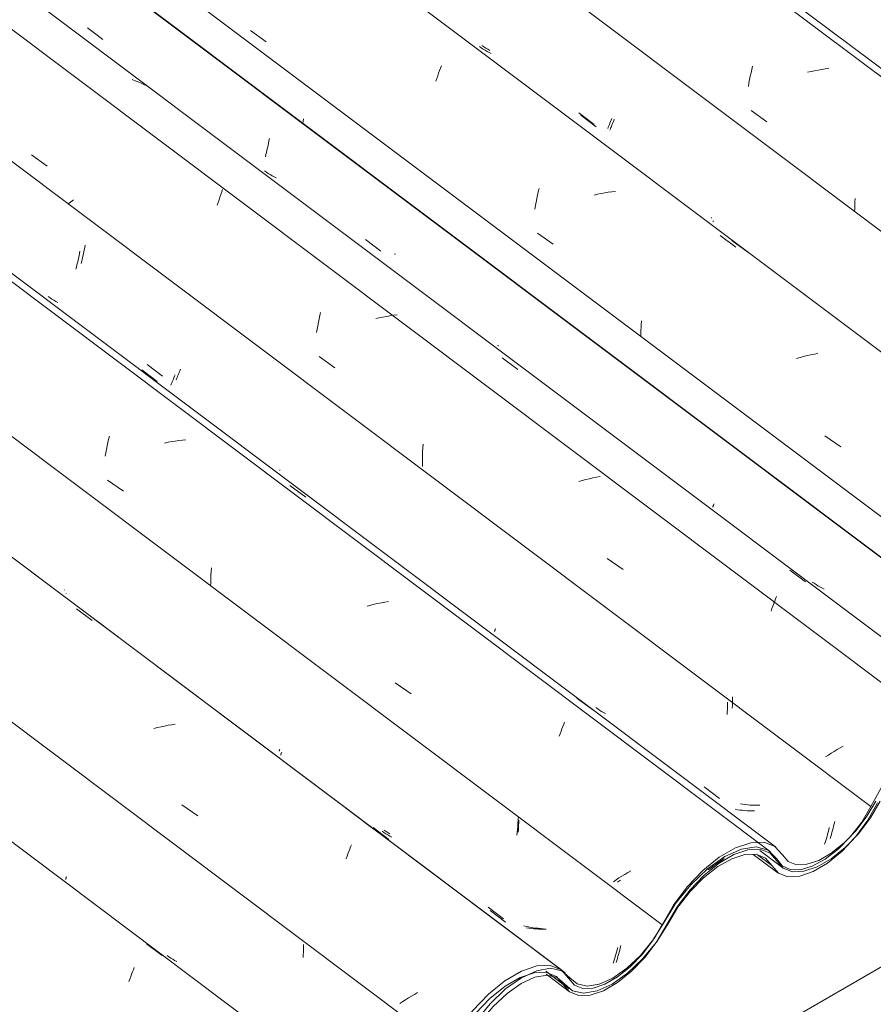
# Model space of a CAD drawing. Header units: metres. Extents: x 6.5 to 21.8, y 0.6 to 11.2.
# Tile 86 of 113: x 17.117 to 17.633, y 5.234 to 5.83. Entities that reach past the tile are written whole.
import ezdxf

# ---------------------------------------------------------------- set-up
doc = ezdxf.new("R2010")
doc.units = ezdxf.units.M
doc.layers.add('A-GLAZ-CWMG', color=7, linetype='Continuous', lineweight=5)
doc.layers.add('I-WALL', color=7, linetype='Continuous', lineweight=5)
pattern_1 = [(35.687, (13.409, 6.161), (0.23241475, 0.22210937), [0.0118, -0.2028, 0.0118, -0.2028, -1.145]), (35.687, (13.409, 6.161), (0.23241475, 0.22210937), [-0.42922, 0.0118, -0.41741, 0.0118, -0.2028, -0.50075]), (35.687, (13.409, 6.161), (0.23241475, 0.22210937), [-1.073, 0.0118, -0.13127, 0.0118, -0.34588]), (137.177, (13.496, 6.251), (-0.1665248, 0.0439601), [0.00654, -0.11229, 0.00654, -0.74603]), (137.177, (13.496, 6.251), (-0.1665248, 0.0439601), [-0.12536, -0.11229, 0.00654, -0.23112, -0.39609]), (137.177, (13.496, 6.251), (-0.1665248, 0.0439601), [-0.47531, 0.00654, -0.11229, 0.00654, -0.27073]), (137.177, (13.496, 6.251), (-0.1665248, 0.0439601), [-0.60067, -0.07268, 0.00654, -0.19151]), (247.064, (13.525, 6.382), (-0.06588675, -0.26606898), [0.0123, -0.21134, 0.0123, -1.404]), (247.064, (13.525, 6.382), (-0.06588675, -0.26606898), [-0.23595, -0.21134, 0.0123, -0.43499, -0.74548]), (247.064, (13.525, 6.382), (-0.06588675, -0.26606898), [-0.89458, 0.0123, -0.21134, 0.0123, -0.50954]), (247.064, (13.525, 6.382), (-0.06588675, -0.26606898), [-1.131, -0.1368, 0.0123, -0.36044])]

# ---------------------------------------------------------------- blocks, each defined once
blk = doc.blocks.new('FP_68-ISO_02')
at = {"layer": 'A-GLAZ-CWMG'}
blk.add_line((17.31428, 5.18068), (13.73104, 7.8701), dxfattribs=at)
at = {"layer": 'A-GLAZ-CWMG', "color": 9, "true_color": 0xc0c0c0}
for p, q in [((17.19331, 5.27106), (17.20288, 5.26396)), ((17.18547, 5.2553), (17.18598, 5.25659)), ((17.18334, 5.24971), (17.18388, 5.25118)), ((17.18388, 5.25118), (17.18441, 5.2526)), ((17.18441, 5.2526), (17.18494, 5.25397)), ((17.18494, 5.25397), (17.18547, 5.2553)), ((17.18279, 5.24821), (17.18334, 5.24971))]:
    blk.add_line(p, q, dxfattribs=at)
blk = doc.blocks.new('FP_69-ISO_02')
at = {"layer": 'A-GLAZ-CWMG', "color": 9, "true_color": 0xc0c0c0}
for p, q in [((17.14451, 5.31016), (17.14453, 5.31031)), ((17.14452, 5.31004), (17.14451, 5.31016)), ((17.14453, 5.31031), (17.14457, 5.3105)), ((17.14457, 5.3105), (17.14464, 5.31072)), ((17.14464, 5.31072), (17.14472, 5.31098)), ((17.14472, 5.31098), (17.14483, 5.31128)), ((17.14483, 5.31128), (17.14496, 5.31161)), ((17.14455, 5.30996), (17.14452, 5.31004)), ((17.28846, 5.2675), (17.28849, 5.26907)), ((17.28849, 5.26907), (17.28849, 5.27064)), ((17.20694, 5.26316), (17.20582, 5.26396)), ((17.20808, 5.26238), (17.20694, 5.26316)), ((17.28823, 5.26281), (17.28833, 5.26437)), ((17.28833, 5.26437), (17.28841, 5.26593)), ((17.28841, 5.26593), (17.28846, 5.2675)), ((17.20925, 5.26164), (17.20808, 5.26238)), ((17.21044, 5.26094), (17.20925, 5.26164)), ((17.21166, 5.26026), (17.21044, 5.26094))]:
    blk.add_line(p, q, dxfattribs=at)
blk = doc.blocks.new('FP_70-ISO_02')
at = {"layer": 'A-GLAZ-CWMG'}
blk.add_line((17.44484, 5.25508), (13.74519, 8.03187), dxfattribs=at)
at = {"layer": 'A-GLAZ-CWMG', "color": 9, "true_color": 0xc0c0c0}
for p, q in [((17.151, 5.47385), (17.16056, 5.46678)), ((17.20006, 5.40186), (17.1979, 5.40131)), ((17.20222, 5.40237), (17.20006, 5.40186)), ((17.20438, 5.40284), (17.20222, 5.40237)), ((17.20654, 5.40326), (17.20438, 5.40284)), ((17.2087, 5.40363), (17.20654, 5.40326)), ((17.21085, 5.40396), (17.2087, 5.40363)), ((17.21487, 5.35513), (17.22447, 5.34839)), ((17.32477, 5.34505), (17.33432, 5.33795)), ((17.3159, 5.32691), (17.31644, 5.32829)), ((17.31644, 5.32829), (17.31697, 5.32963)), ((17.31697, 5.32963), (17.31749, 5.33091)), ((17.31426, 5.32249), (17.31481, 5.32401)), ((17.31481, 5.32401), (17.31536, 5.32548)), ((17.31536, 5.32548), (17.3159, 5.32691)), ((17.35386, 5.23931), (17.35206, 5.23822)), ((17.35569, 5.24039), (17.35386, 5.23931)), ((17.35755, 5.24146), (17.35569, 5.24039)), ((17.34855, 5.236), (17.34685, 5.23488)), ((17.35029, 5.23711), (17.34855, 5.236)), ((17.35206, 5.23822), (17.35029, 5.23711))]:
    blk.add_line(p, q, dxfattribs=at)
blk = doc.blocks.new('FP_71-ISO_02')
at = {"layer": 'A-GLAZ-CWMG', "color": 9, "true_color": 0xc0c0c0}
for p, q in [((17.14466, 5.48297), (17.14467, 5.48312)), ((17.14466, 5.48285), (17.14466, 5.48297)), ((17.1447, 5.48277), (17.14466, 5.48285)), ((17.27474, 5.3854), (17.27477, 5.38556)), ((17.27474, 5.38527), (17.27474, 5.3854)), ((17.27476, 5.38517), (17.27474, 5.38527)), ((17.27477, 5.38556), (17.27482, 5.38576)), ((17.27482, 5.38576), (17.2749, 5.386)), ((17.2749, 5.386), (17.27499, 5.38627)), ((17.27499, 5.38627), (17.27511, 5.38658)), ((17.27511, 5.38658), (17.27524, 5.38692)), ((17.41853, 5.33854), (17.41862, 5.33998)), ((17.41862, 5.33998), (17.41868, 5.34142)), ((17.41868, 5.34142), (17.41873, 5.34287)), ((17.41873, 5.34287), (17.41876, 5.34431)), ((17.41876, 5.34431), (17.41876, 5.34576)), ((17.33716, 5.33837), (17.33603, 5.33916)), ((17.33832, 5.33761), (17.33716, 5.33837)), ((17.33949, 5.33688), (17.33832, 5.33761)), ((17.34069, 5.33619), (17.33949, 5.33688)), ((17.34192, 5.33553), (17.34069, 5.33619)), ((17.40152, 5.29113), (17.4108, 5.28412)), ((17.42495, 5.2805), (17.42351, 5.28073)), ((17.4264, 5.28031), (17.42495, 5.2805)), ((17.42786, 5.28015), (17.4264, 5.28031)), ((17.42933, 5.28002), (17.42786, 5.28015)), ((17.43081, 5.27993), (17.42933, 5.28002)), ((17.4323, 5.27987), (17.43081, 5.27993)), ((17.4338, 5.27984), (17.4323, 5.27987)), ((17.4353, 5.27984), (17.4338, 5.27984)), ((17.47991, 5.26722), (17.48024, 5.26855)), ((17.48024, 5.26855), (17.48056, 5.26991)), ((17.47851, 5.26212), (17.47887, 5.26336)), ((17.47887, 5.26336), (17.47922, 5.26462)), ((17.47922, 5.26462), (17.47957, 5.26591)), ((17.47957, 5.26591), (17.47991, 5.26722)), ((17.47778, 5.25971), (17.47814, 5.2609)), ((17.47814, 5.2609), (17.47851, 5.26212))]:
    blk.add_line(p, q, dxfattribs=at)
blk = doc.blocks.new('FP_72-ISO_02')
at = {"layer": 'A-GLAZ-CWMG'}
blk.add_line((17.5743, 5.32967), (13.32806, 8.51671), dxfattribs=at)
at = {"layer": 'A-GLAZ-CWMG', "color": 9, "true_color": 0xc0c0c0}
for p, q in [((17.16956, 5.57235), (17.17001, 5.57437)), ((17.17001, 5.57437), (17.17048, 5.57636)), ((17.17048, 5.57636), (17.17096, 5.57833)), ((17.2065, 5.57457), (17.20433, 5.57414)), ((17.20865, 5.57496), (17.2065, 5.57457)), ((17.21081, 5.5753), (17.20865, 5.57496)), ((17.21296, 5.5756), (17.21081, 5.5753)), ((17.21511, 5.57584), (17.21296, 5.5756)), ((17.21724, 5.57603), (17.21511, 5.57584)), ((17.16831, 5.56613), (17.16871, 5.56822)), ((17.16871, 5.56822), (17.16912, 5.5703)), ((17.16912, 5.5703), (17.16956, 5.57235)), ((17.16981, 5.55167), (17.17939, 5.54493)), ((17.28027, 5.54844), (17.28983, 5.54138)), ((17.23242, 5.49415), (17.23254, 5.49635)), ((17.23254, 5.49635), (17.23269, 5.49854)), ((17.23224, 5.48753), (17.23227, 5.48974)), ((17.23227, 5.48974), (17.23233, 5.49194)), ((17.23233, 5.49194), (17.23242, 5.49415)), ((17.33346, 5.47703), (17.3313, 5.47655)), ((17.33562, 5.47747), (17.33346, 5.47703)), ((17.33778, 5.47786), (17.33562, 5.47747)), ((17.33994, 5.47821), (17.33778, 5.47786)), ((17.32914, 5.47602), (17.32699, 5.47545)), ((17.3313, 5.47655), (17.32914, 5.47602)), ((17.34403, 5.42904), (17.35362, 5.42229)), ((17.454, 5.41971), (17.46354, 5.41262)), ((17.44383, 5.39819), (17.44438, 5.39969)), ((17.44438, 5.39969), (17.44493, 5.40113)), ((17.44493, 5.40113), (17.44547, 5.40254)), ((17.44547, 5.40254), (17.446, 5.40389)), ((17.446, 5.40389), (17.44653, 5.4052)), ((17.44327, 5.39665), (17.44383, 5.39819)), ((17.47948, 5.31086), (17.47777, 5.30974)), ((17.48123, 5.31197), (17.47948, 5.31086)), ((17.48301, 5.31307), (17.48123, 5.31197)), ((17.48482, 5.31416), (17.48301, 5.31307)), ((17.48667, 5.31524), (17.48482, 5.31416)), ((17.47777, 5.30974), (17.47609, 5.30862))]:
    blk.add_line(p, q, dxfattribs=at)
blk = doc.blocks.new('FP_73-ISO_02')
at = {"layer": 'A-GLAZ-CWMG', "color": 9, "true_color": 0xc0c0c0}
for p, q in [((17.15572, 5.69104), (17.15599, 5.69247)), ((17.15599, 5.69247), (17.15625, 5.69392)), ((17.1545, 5.6855), (17.15482, 5.68686)), ((17.15482, 5.68686), (17.15513, 5.68823)), ((17.15513, 5.68823), (17.15543, 5.68963)), ((17.15543, 5.68963), (17.15572, 5.69104)), ((17.15383, 5.68284), (17.15417, 5.68416)), ((17.15417, 5.68416), (17.1545, 5.6855)), ((17.13501, 5.66205), (17.13388, 5.66285)), ((17.13616, 5.66129), (17.13501, 5.66205)), ((17.13733, 5.66056), (17.13616, 5.66129)), ((17.13853, 5.65986), (17.13733, 5.66056)), ((17.13975, 5.6592), (17.13853, 5.65986)), ((17.19382, 5.62166), (17.20309, 5.61462)), ((17.21195, 5.6138), (17.21226, 5.61455)), ((17.21226, 5.61455), (17.21259, 5.61533)), ((17.21259, 5.61533), (17.21292, 5.61614)), ((17.21292, 5.61614), (17.21326, 5.61699)), ((17.21326, 5.61699), (17.2136, 5.61787)), ((17.2136, 5.61787), (17.21396, 5.61878)), ((17.21136, 5.61242), (17.21165, 5.61309)), ((17.21165, 5.61309), (17.21195, 5.6138)), ((17.27409, 5.55781), (17.27412, 5.55797)), ((17.27409, 5.55769), (17.27409, 5.55781)), ((17.27412, 5.5576), (17.27409, 5.55769)), ((17.40418, 5.4601), (17.40419, 5.46024)), ((17.40419, 5.46), (17.40418, 5.4601)), ((17.40419, 5.46024), (17.40422, 5.46042)), ((17.40422, 5.46042), (17.40428, 5.46063)), ((17.40428, 5.46063), (17.40436, 5.46087)), ((17.40436, 5.46087), (17.40446, 5.46115)), ((17.40446, 5.46115), (17.40458, 5.46147)), ((17.40458, 5.46147), (17.40472, 5.46182)), ((17.54822, 5.41705), (17.54827, 5.41875)), ((17.54827, 5.41875), (17.54828, 5.42046)), ((17.4666, 5.4132), (17.46547, 5.41398)), ((17.46776, 5.41245), (17.4666, 5.4132)), ((17.46895, 5.41173), (17.46776, 5.41245)), ((17.47015, 5.41104), (17.46895, 5.41173)), ((17.54805, 5.41365), (17.54815, 5.41535)), ((17.54815, 5.41535), (17.54822, 5.41705)), ((17.47138, 5.41039), (17.47015, 5.41104)), ((17.531, 5.366), (17.54028, 5.35899)), ((17.55447, 5.35547), (17.55303, 5.35569)), ((17.55592, 5.35528), (17.55447, 5.35547)), ((17.55739, 5.35513), (17.55592, 5.35528)), ((17.55886, 5.35501), (17.55739, 5.35513)), ((17.56034, 5.35492), (17.55886, 5.35501)), ((17.56183, 5.35487), (17.56034, 5.35492)), ((17.56333, 5.35485), (17.56183, 5.35487)), ((17.56484, 5.35486), (17.56333, 5.35485)), ((17.60877, 5.3397), (17.60911, 5.34099)), ((17.60911, 5.34099), (17.60945, 5.34231)), ((17.60945, 5.34231), (17.60978, 5.34364)), ((17.60978, 5.34364), (17.6101, 5.345)), ((17.60732, 5.33478), (17.60769, 5.33597)), ((17.60769, 5.33597), (17.60805, 5.33719)), ((17.60805, 5.33719), (17.60841, 5.33843)), ((17.60841, 5.33843), (17.60877, 5.3397))]:
    blk.add_line(p, q, dxfattribs=at)
blk = doc.blocks.new('FP_74-ISO_02')
at = {"layer": 'A-GLAZ-CWMG'}
blk.add_line((17.68687, 5.3928), (13.32806, 8.66433), dxfattribs=at)
blk = doc.blocks.new('FP_75-ISO_02')
at = {"layer": 'A-GLAZ-CWMG', "color": 9, "true_color": 0xc0c0c0}
for p, q in [((17.26753, 5.75701), (17.26779, 5.75845)), ((17.26602, 5.75004), (17.26634, 5.7514)), ((17.26634, 5.7514), (17.26666, 5.75277)), ((17.26666, 5.75277), (17.26696, 5.75417)), ((17.26696, 5.75417), (17.26725, 5.75558)), ((17.26725, 5.75558), (17.26753, 5.75701)), ((17.26535, 5.74739), (17.26569, 5.74871)), ((17.26569, 5.74871), (17.26602, 5.75004))]:
    blk.add_line(p, q, dxfattribs=at)
blk = doc.blocks.new('FP_77-ISO_02')
at = {"layer": 'A-GLAZ-CWMG'}
blk.add_line((17.56469, 5.32752), (17.57861, 5.31707), dxfattribs=at)
blk = doc.blocks.new('FP_78-ISO_02')
at = {"layer": 'A-GLAZ-CWMG'}
blk.add_line((17.43543, 5.25258), (17.44932, 5.24215), dxfattribs=at)
blk = doc.blocks.new('Rectangular Mullion - Telha Fibrocimento - Ondulada-1908998-ISO_02')
at = {"layer": 'A-GLAZ-CWMG', "true_color": 0xc0c0c0}
h = blk.add_hatch(dxfattribs=at)
h.set_pattern_fill('FP_6', color=9, style=0, pattern_type=2)
h.set_pattern_definition(pattern_1)
h.paths.add_polyline_path([(16.96431, 4.95099), (16.97529, 4.95907), (16.98456, 4.96836), (16.99176, 4.97746), (17.00536, 4.999), (17.014, 5.00902), (17.02291, 5.01684), (17.02935, 5.0213), (17.03861, 5.02516), (17.04498, 5.02621), (17.05124, 5.02475), (17.06034, 5.01684), (17.06703, 5.01537), (17.07649, 5.01734), (17.08467, 5.02116), (17.0952, 5.02892), (17.10454, 5.03824), (17.11181, 5.0474), (17.12824, 5.0727), (17.13398, 5.07945), (17.14203, 5.08711), (17.14938, 5.09264), (17.15672, 5.09677), (17.16464, 5.0993), (17.17236, 5.09911), (17.17728, 5.09698), (17.18576, 5.08771), (17.19067, 5.08581), (17.19829, 5.08628), (17.20789, 5.09004), (17.21552, 5.09474), (17.22467, 5.10256), (17.23182, 5.11022), (17.23903, 5.12006), (17.25149, 5.14204), (17.26001, 5.1534), (17.27086, 5.16435), (17.28008, 5.17147), (17.28833, 5.1762), (17.2984, 5.17914), (17.30603, 5.17888), (17.31125, 5.17671), (17.31932, 5.1668), (17.32487, 5.16447), (17.33186, 5.16461), (17.34079, 5.16775), (17.35066, 5.17393), (17.35549, 5.17782), (17.35622, 5.18073), (17.36428, 5.18663), (17.3666, 5.18945), (17.37367, 5.19932), (17.38604, 5.22012), (17.39425, 5.23055), (17.40254, 5.23891), (17.41078, 5.24547), (17.42039, 5.25083), (17.4263, 5.25321), (17.42973, 5.25477), (17.43775, 5.25572), (17.4369, 5.25389), (17.44417, 5.2549), (17.44156, 5.25129), (17.44223, 5.25078), (17.44212, 5.25063), (17.44957, 5.24197), (17.45515, 5.23977), (17.46211, 5.23999), (17.47149, 5.24345), (17.47863, 5.24758), (17.48883, 5.25621), (17.49668, 5.26481), (17.49494, 5.26324), (17.49246, 5.26057), (17.48419, 5.25287), (17.47318, 5.24567), (17.46623, 5.2426), (17.46692, 5.24522), (17.46373, 5.24401), (17.4629, 5.24195), (17.45826, 5.24153), (17.45953, 5.24407), (17.45754, 5.24401), (17.45615, 5.24155), (17.45137, 5.2426), (17.45343, 5.24564), (17.45252, 5.246), (17.45055, 5.24331), (17.44655, 5.24738), (17.44904, 5.25008), (17.44364, 5.25566), (17.43792, 5.25789), (17.42964, 5.25756), (17.42038, 5.25444), (17.41041, 5.24865), (17.40038, 5.24053), (17.38868, 5.22763), (17.38101, 5.21686), (17.36903, 5.19669), (17.36215, 5.18796), (17.35461, 5.18048), (17.34843, 5.17554), (17.33987, 5.17086), (17.3336, 5.16883), (17.32702, 5.16883), (17.32178, 5.17147), (17.31417, 5.18076), (17.30719, 5.18358), (17.29773, 5.183), (17.28833, 5.17974), (17.27539, 5.17147), (17.26688, 5.16435), (17.2565, 5.15298), (17.248, 5.14112), (17.23543, 5.11896), (17.22868, 5.11022), (17.21955, 5.10131), (17.21327, 5.09643), (17.2055, 5.09217), (17.19785, 5.09005), (17.19206, 5.09016), (17.18716, 5.09252), (17.18388, 5.09698), (17.17879, 5.102), (17.17133, 5.10387), (17.1613, 5.102), (17.15248, 5.09805), (17.14133, 5.09004), (17.13189, 5.08102), (17.12274, 5.06964), (17.10894, 5.0474), (17.10143, 5.03824), (17.09316, 5.03045), (17.08422, 5.02431), (17.07516, 5.0206), (17.06915, 5.01961), (17.06311, 5.02094), (17.05381, 5.029), (17.04695, 5.03045), (17.03861, 5.02899), (17.02935, 5.02472), (17.01862, 5.01684), (17.00913, 5.00741), (17.00173, 4.99816), (16.98884, 4.97746), (16.98143, 4.96836), (16.97175, 4.95956), (16.96483, 4.95472)])
h.paths.add_polyline_path([(17.50209, 5.27198), (17.50209, 5.27263), (17.50019, 5.27304)])
h.paths.add_polyline_path([(17.52292, 5.30678), (17.52292, 5.30413), (17.52821, 5.30966)])
h.paths.add_polyline_path([(17.53306, 5.31647), (17.53157, 5.31303), (17.53679, 5.31725)])
h.paths.add_polyline_path([(17.50066, 5.27425), (17.50625, 5.28261), (17.50853, 5.28301), (17.50625, 5.28311), (17.51448, 5.29628), (17.52239, 5.30358), (17.52151, 5.30503), (17.52363, 5.30747), (17.531, 5.31258), (17.5306, 5.31412), (17.53384, 5.31702), (17.54008, 5.3199), (17.5402, 5.32149), (17.54435, 5.32419), (17.55437, 5.32843), (17.56315, 5.3295), (17.56657, 5.32762), (17.57092, 5.32594), (17.57819, 5.31828), (17.57939, 5.31738), (17.57896, 5.31682), (17.58454, 5.31466), (17.58402, 5.3159), (17.59019, 5.31606), (17.59696, 5.31817), (17.60457, 5.3224), (17.61307, 5.32923), (17.61575, 5.33196), (17.61638, 5.32923), (17.62646, 5.34023), (17.63238, 5.34827), (17.64477, 5.36839), (17.65064, 5.37541), (17.65681, 5.38124), (17.66339, 5.38599), (17.66951, 5.38906), (17.6738, 5.39049), (17.67975, 5.39049), (17.6836, 5.389), (17.69061, 5.38124), (17.69622, 5.3792), (17.70316, 5.37951), (17.71241, 5.38295), (17.72012, 5.38755), (17.72416, 5.39079), (17.7231, 5.39088), (17.72449, 5.39446), (17.71837, 5.38984), (17.71035, 5.3856), (17.70515, 5.38378), (17.69774, 5.38378), (17.6936, 5.38525), (17.68531, 5.39351), (17.68075, 5.39489), (17.67476, 5.39445), (17.66683, 5.39138), (17.65982, 5.38705), (17.65301, 5.38124), (17.64847, 5.37581), (17.64111, 5.36532), (17.63594, 5.35626), (17.63293, 5.35404), (17.6287, 5.34717), (17.62072, 5.33728), (17.61572, 5.33209), (17.6067, 5.32514), (17.5994, 5.32118), (17.59327, 5.31913), (17.58638, 5.31913), (17.58197, 5.32081), (17.57391, 5.32996), (17.56648, 5.33244), (17.55922, 5.33214), (17.55006, 5.32908), (17.5402, 5.32338), (17.53027, 5.31537), (17.52084, 5.30553), (17.51186, 5.2934), (17.50247, 5.27735)])
h.paths.add_polyline_path([(17.51485, 5.2936), (17.52031, 5.30082), (17.51377, 5.2954), (17.51438, 5.2944)])
h.paths.add_polyline_path([(17.61615, 5.33236), (17.61971, 5.33598), (17.62178, 5.33593), (17.61765, 5.33331)])
h.paths.add_polyline_path([(17.62316, 5.3368), (17.62387, 5.33851), (17.62406, 5.33764), (17.6237, 5.33714)])
h.paths.add_polyline_path([(17.72794, 5.39382), (17.73816, 5.40498), (17.74448, 5.41371), (17.74922, 5.42166), (17.74689, 5.42272), (17.73951, 5.41076), (17.73254, 5.40217), (17.72696, 5.39648), (17.72466, 5.3946), (17.7279, 5.39565), (17.72793, 5.39459)])
at = {"layer": 'A-GLAZ-CWMG'}
for p, q in [((17.74922, 5.42166), (13.32806, 8.73999)), ((17.74701, 5.42293), (13.32806, 8.73959)), ((17.50554, 5.2826), (13.32806, 8.41803)), ((17.37549, 5.20734), (13.73104, 7.9427)), ((17.50554, 5.2826), (17.5007, 5.27423)), ((17.4457, 5.24647), (17.43934, 5.25124))]:
    blk.add_line(p, q, dxfattribs=at)
for points in [[(17.57506, 5.32125, 0), (17.57896, 5.31682, 0), (17.58454, 5.31466, 0), (17.59148, 5.31491, 0), (17.5994, 5.31753, 0), (17.60786, 5.3224, 0), (17.61638, 5.32923, 0), (17.62449, 5.33764, 0), (17.63173, 5.34717, 0), (17.6377, 5.35728, 0)], [(17.6349, 5.35738, 0), (17.62954, 5.34827, 0), (17.62302, 5.33968, 0), (17.61572, 5.33209, 0), (17.60804, 5.32592, 0), (17.60042, 5.32152, 0), (17.59327, 5.31913, 0), (17.58701, 5.31889, 0), (17.58197, 5.32081, 0), (17.57844, 5.32478, 0)], [(17.57844, 5.32478, 0), (17.57391, 5.32996, 0), (17.56741, 5.33247, 0), (17.55931, 5.33217, 0), (17.55006, 5.32908, 0), (17.5402, 5.32338, 0), (17.53027, 5.31537, 0), (17.52084, 5.30553, 0), (17.51244, 5.2944, 0), (17.50554, 5.2826, 0)], [(17.5084, 5.28263, 0), (17.51471, 5.2934, 0), (17.52239, 5.30358, 0), (17.531, 5.31258, 0), (17.54008, 5.3199, 0), (17.54909, 5.32512, 0), (17.55754, 5.32795, 0), (17.56495, 5.32824, 0), (17.57091, 5.32596, 0), (17.57506, 5.32125, 0)], [(17.4457, 5.24647, 0), (17.44957, 5.24197, 0), (17.45515, 5.23977, 0), (17.46211, 5.23999, 0), (17.47006, 5.24263, 0), (17.47855, 5.24752, 0), (17.48711, 5.25441, 0), (17.49523, 5.26288, 0), (17.50247, 5.27247, 0), (17.5084, 5.28263, 0)], [(17.50019, 5.27345, 0), (17.49366, 5.26481, 0), (17.48634, 5.25717, 0), (17.47863, 5.25097, 0), (17.47097, 5.24656, 0), (17.4638, 5.2442, 0), (17.45754, 5.24401, 0), (17.45252, 5.246, 0), (17.44904, 5.25008, 0)], [(17.44904, 5.25008, 0), (17.44448, 5.25534, 0), (17.43792, 5.25789, 0), (17.42973, 5.25759, 0), (17.42039, 5.25445, 0), (17.41041, 5.24865, 0), (17.40038, 5.24053, 0), (17.39086, 5.23055, 0), (17.38241, 5.21927, 0), (17.37549, 5.20734, 0)], [(17.37847, 5.20761, 0), (17.38483, 5.21851, 0), (17.39258, 5.2288, 0), (17.40129, 5.2379, 0), (17.41046, 5.24529, 0), (17.41957, 5.25055, 0), (17.4281, 5.25339, 0), (17.43557, 5.25364, 0), (17.44155, 5.25129, 0), (17.4457, 5.24647, 0)]]:
    blk.add_polyline3d(points, dxfattribs=at)
for name in ['FP_72-ISO_02', 'FP_74-ISO_02', 'FP_75-ISO_02', 'FP_70-ISO_02', 'FP_73-ISO_02', 'FP_68-ISO_02', 'FP_71-ISO_02', 'FP_69-ISO_02', 'FP_77-ISO_02', 'FP_78-ISO_02']:
    blk.add_blockref(name, (0, 0), dxfattribs=at)
blk = doc.blocks.new('FP_81-ISO_02')
at = {"layer": 'A-GLAZ-CWMG'}
blk.add_line((17.56081, 5.32516), (17.57567, 5.314), dxfattribs=at)
blk = doc.blocks.new('FP_82-ISO_02')
at = {"layer": 'A-GLAZ-CWMG'}
blk.add_line((17.43528, 5.2544), (17.44939, 5.24381), dxfattribs=at)
blk = doc.blocks.new('FP_84-ISO_02')
at = {"layer": 'A-GLAZ-CWMG'}
blk.add_line((17.44693, 5.25349), (13.74519, 8.03186), dxfattribs=at)
at = {"layer": 'A-GLAZ-CWMG', "color": 9, "true_color": 0xc0c0c0}
for p, q in [((17.15791, 5.47062), (17.16742, 5.46352)), ((17.33064, 5.34135), (17.34013, 5.33423))]:
    blk.add_line(p, q, dxfattribs=at)
blk = doc.blocks.new('FP_85-ISO_02')
at = {"layer": 'A-GLAZ-CWMG', "color": 9, "true_color": 0xc0c0c0}
for p, q in [((17.1438, 5.48513), (17.14378, 5.48522)), ((17.27377, 5.38773), (17.2738, 5.3879)), ((17.27378, 5.38761), (17.27377, 5.38773)), ((17.2738, 5.3879), (17.27385, 5.38811)), ((17.27385, 5.38811), (17.27393, 5.38836)), ((17.27393, 5.38836), (17.27404, 5.38866)), ((17.27382, 5.38753), (17.27378, 5.38761)), ((17.4184, 5.34557), (17.41846, 5.34735)), ((17.41786, 5.33852), (17.41803, 5.34027)), ((17.41803, 5.34027), (17.41818, 5.34203)), ((17.41818, 5.34203), (17.4183, 5.3438)), ((17.4183, 5.3438), (17.4184, 5.34557)), ((17.33848, 5.33906), (17.33735, 5.33986)), ((17.33963, 5.33829), (17.33848, 5.33906)), ((17.34081, 5.33756), (17.33963, 5.33829)), ((17.41766, 5.33678), (17.41786, 5.33852)), ((17.40033, 5.2931), (17.40961, 5.28609)), ((17.4233, 5.28149), (17.4219, 5.28181)), ((17.42472, 5.2812), (17.4233, 5.28149)), ((17.42615, 5.28095), (17.42472, 5.2812)), ((17.4276, 5.28073), (17.42615, 5.28095)), ((17.42905, 5.28054), (17.4276, 5.28073)), ((17.43052, 5.28039), (17.42905, 5.28054)), ((17.432, 5.28027), (17.43052, 5.28039)), ((17.43348, 5.28018), (17.432, 5.28027)), ((17.47843, 5.26729), (17.47884, 5.26875)), ((17.47674, 5.26176), (17.47717, 5.2631)), ((17.47717, 5.2631), (17.47759, 5.26446)), ((17.47759, 5.26446), (17.47801, 5.26586)), ((17.47801, 5.26586), (17.47843, 5.26729)), ((17.47588, 5.25921), (17.47631, 5.26047)), ((17.47631, 5.26047), (17.47674, 5.26176))]:
    blk.add_line(p, q, dxfattribs=at)
blk = doc.blocks.new('FP_86-ISO_02')
at = {"layer": 'A-GLAZ-CWMG'}
blk.add_line((17.57131, 5.32678), (13.32806, 8.51158), dxfattribs=at)
at = {"layer": 'A-GLAZ-CWMG', "color": 9, "true_color": 0xc0c0c0}
for p, q in [((17.23204, 5.49477), (17.23204, 5.49482)), ((17.4803, 5.30953), (17.47858, 5.30842))]:
    blk.add_line(p, q, dxfattribs=at)
blk = doc.blocks.new('FP_87-ISO_02')
at = {"layer": 'A-GLAZ-CWMG', "color": 9, "true_color": 0xc0c0c0}
for p, q in [((17.15192, 5.68466), (17.15223, 5.68604)), ((17.15223, 5.68604), (17.15253, 5.68745)), ((17.15253, 5.68745), (17.15281, 5.68887)), ((17.15281, 5.68887), (17.15308, 5.69031)), ((17.1506, 5.67931), (17.15094, 5.68061)), ((17.15094, 5.68061), (17.15128, 5.68194)), ((17.15128, 5.68194), (17.15161, 5.68329)), ((17.15161, 5.68329), (17.15192, 5.68466)), ((17.19062, 5.61849), (17.19988, 5.61145)), ((17.21, 5.61366), (17.21034, 5.61452)), ((17.21034, 5.61452), (17.21069, 5.61542)), ((17.20813, 5.60917), (17.20841, 5.60983)), ((17.20841, 5.60983), (17.20871, 5.61053)), ((17.20871, 5.61053), (17.20902, 5.61126)), ((17.20902, 5.61126), (17.20933, 5.61202)), ((17.20933, 5.61202), (17.20966, 5.61282)), ((17.20966, 5.61282), (17.21, 5.61366)), ((17.54502, 5.41138), (17.54511, 5.41286)), ((17.54511, 5.41286), (17.54517, 5.41434)), ((17.54517, 5.41434), (17.54521, 5.41582)), ((17.54521, 5.41582), (17.54523, 5.41731)), ((17.54492, 5.4099), (17.54502, 5.41138)), ((17.55117, 5.3522), (17.54973, 5.35243)), ((17.55262, 5.35199), (17.55117, 5.3522)), ((17.55408, 5.35182), (17.55262, 5.35199)), ((17.55555, 5.35169), (17.55408, 5.35182)), ((17.55702, 5.35158), (17.55555, 5.35169)), ((17.55851, 5.35151), (17.55702, 5.35158)), ((17.56001, 5.35147), (17.55851, 5.35151)), ((17.56151, 5.35147), (17.56001, 5.35147)), ((17.60614, 5.33868), (17.60648, 5.34)), ((17.60648, 5.34), (17.60681, 5.34135)), ((17.60472, 5.33362), (17.60509, 5.33485)), ((17.60509, 5.33485), (17.60544, 5.3361)), ((17.60544, 5.3361), (17.6058, 5.33738)), ((17.6058, 5.33738), (17.60614, 5.33868)), ((17.60399, 5.33124), (17.60436, 5.33242)), ((17.60436, 5.33242), (17.60472, 5.33362))]:
    blk.add_line(p, q, dxfattribs=at)
blk = doc.blocks.new('FP_88-ISO_02')
at = {"layer": 'A-GLAZ-CWMG'}
blk.add_line((17.70532, 5.40644), (13.32806, 8.69181), dxfattribs=at)
at = {"layer": 'A-GLAZ-CWMG', "color": 9, "true_color": 0xc0c0c0}
for p, q in [((17.18654, 5.79345), (17.18472, 5.79411)), ((17.18833, 5.79275), (17.18654, 5.79345)), ((17.19009, 5.79199), (17.18833, 5.79275)), ((17.19182, 5.79117), (17.19009, 5.79199)), ((17.19352, 5.79031), (17.19182, 5.79117)), ((17.19518, 5.78938), (17.19352, 5.79031)), ((17.12377, 5.74852), (17.13334, 5.74181)), ((17.23894, 5.72612), (17.23949, 5.72761)), ((17.23674, 5.71976), (17.23729, 5.72141)), ((17.23729, 5.72141), (17.23784, 5.72302)), ((17.23784, 5.72302), (17.23839, 5.72459)), ((17.23839, 5.72459), (17.23894, 5.72612)), ((17.14743, 5.72002), (17.14574, 5.71878)), ((17.14915, 5.72125), (17.14743, 5.72002)), ((17.23619, 5.71806), (17.23674, 5.71976)), ((17.29791, 5.64924), (17.29836, 5.65125)), ((17.29836, 5.65125), (17.29883, 5.65324)), ((17.3343, 5.64993), (17.33215, 5.64944)), ((17.33646, 5.65037), (17.3343, 5.64993)), ((17.33862, 5.65077), (17.33646, 5.65037)), ((17.34078, 5.65113), (17.33862, 5.65077)), ((17.34293, 5.65144), (17.34078, 5.65113)), ((17.34507, 5.6517), (17.34293, 5.65144)), ((17.29665, 5.64304), (17.29705, 5.64513)), ((17.29705, 5.64513), (17.29747, 5.6472)), ((17.29747, 5.6472), (17.29791, 5.64924)), ((17.29628, 5.64094), (17.29665, 5.64304)), ((17.29786, 5.62645), (17.30745, 5.61973)), ((17.40867, 5.62561), (17.41826, 5.61856)), ((17.36071, 5.57122), (17.36086, 5.57346)), ((17.36045, 5.5645), (17.36051, 5.56674)), ((17.36051, 5.56674), (17.36059, 5.56899)), ((17.36059, 5.56899), (17.36071, 5.57122)), ((17.36043, 5.56225), (17.36045, 5.5645)), ((17.36044, 5.56), (17.36043, 5.56225)), ((17.45722, 5.55142), (17.45507, 5.55081)), ((17.45937, 5.55199), (17.45722, 5.55142)), ((17.46153, 5.55252), (17.45937, 5.55199)), ((17.46369, 5.553), (17.46153, 5.55252)), ((17.46585, 5.55344), (17.46369, 5.553)), ((17.468, 5.55384), (17.46585, 5.55344)), ((17.47231, 5.50422), (17.48192, 5.49749)), ((17.58284, 5.4972), (17.59241, 5.49012)), ((17.57319, 5.47694), (17.57374, 5.47839)), ((17.57374, 5.47839), (17.57427, 5.4798)), ((17.57427, 5.4798), (17.57481, 5.48116)), ((17.57155, 5.47234), (17.5721, 5.47391)), ((17.5721, 5.47391), (17.57265, 5.47545)), ((17.57265, 5.47545), (17.57319, 5.47694)), ((17.61153, 5.38856), (17.60975, 5.38746)), ((17.61335, 5.38966), (17.61153, 5.38856)), ((17.6152, 5.39074), (17.61335, 5.38966)), ((17.60627, 5.38523), (17.60458, 5.38411)), ((17.60799, 5.38635), (17.60627, 5.38523)), ((17.60975, 5.38746), (17.60799, 5.38635))]:
    blk.add_line(p, q, dxfattribs=at)
blk = doc.blocks.new('FP_89-ISO_02')
at = {"layer": 'A-GLAZ-CWMG', "color": 9, "true_color": 0xc0c0c0}
for p, q in [((17.15766, 5.82551), (17.16692, 5.81845)), ((17.28822, 5.76886), (17.28846, 5.77032)), ((17.28803, 5.76781), (17.28822, 5.76886)), ((17.26595, 5.73812), (17.26483, 5.73893)), ((17.26709, 5.73735), (17.26595, 5.73812)), ((17.26826, 5.73661), (17.26709, 5.73735)), ((17.26945, 5.73591), (17.26826, 5.73661)), ((17.27067, 5.73524), (17.26945, 5.73591)), ((17.2719, 5.7346), (17.27067, 5.73524)), ((17.32608, 5.69724), (17.33535, 5.69019)), ((17.34368, 5.68815), (17.34398, 5.68885)), ((17.40622, 5.63298), (17.40624, 5.63313)), ((17.40623, 5.63286), (17.40622, 5.63298)), ((17.40626, 5.63278), (17.40623, 5.63286)), ((17.40624, 5.63313), (17.40627, 5.63331)), ((17.53671, 5.53659), (17.53685, 5.53694)), ((17.53685, 5.53694), (17.537, 5.53732)), ((17.53634, 5.53539), (17.53637, 5.53556)), ((17.53634, 5.53526), (17.53634, 5.53539)), ((17.53637, 5.53556), (17.53642, 5.53576)), ((17.53642, 5.53576), (17.5365, 5.536)), ((17.5365, 5.536), (17.53659, 5.53628)), ((17.53659, 5.53628), (17.53671, 5.53659)), ((17.59762, 5.48922), (17.59648, 5.49001)), ((17.59877, 5.48846), (17.59762, 5.48922)), ((17.59995, 5.48774), (17.59877, 5.48846)), ((17.60115, 5.48705), (17.59995, 5.48774)), ((17.60238, 5.4864), (17.60115, 5.48705)), ((17.60362, 5.48578), (17.60238, 5.4864))]:
    blk.add_line(p, q, dxfattribs=at)
blk = doc.blocks.new('FP_90-ISO_02')
at = {"layer": 'A-GLAZ-CWMG'}
blk.add_line((17.83587, 5.48084), (13.32806, 8.8642), dxfattribs=at)
at = {"layer": 'A-GLAZ-CWMG', "color": 9, "true_color": 0xc0c0c0}
for p, q in [((17.25636, 5.82379), (17.26591, 5.81705)), ((17.37028, 5.79798), (17.37084, 5.79954)), ((17.37084, 5.79954), (17.37139, 5.80105)), ((17.37139, 5.80105), (17.37194, 5.80251)), ((17.36861, 5.79307), (17.36917, 5.79475)), ((17.36917, 5.79475), (17.36972, 5.79639)), ((17.36972, 5.79639), (17.37028, 5.79798)), ((17.43058, 5.72613), (17.43105, 5.72812)), ((17.42927, 5.71999), (17.42969, 5.72206)), ((17.42969, 5.72206), (17.43012, 5.72411)), ((17.43012, 5.72411), (17.43058, 5.72613)), ((17.46651, 5.72473), (17.46435, 5.72425)), ((17.46867, 5.72516), (17.46651, 5.72473)), ((17.47083, 5.72555), (17.46867, 5.72516)), ((17.47299, 5.72589), (17.47083, 5.72555)), ((17.47514, 5.72618), (17.47299, 5.72589)), ((17.47728, 5.72642), (17.47514, 5.72618)), ((17.42849, 5.71578), (17.42887, 5.7179)), ((17.42887, 5.7179), (17.42927, 5.71999)), ((17.43011, 5.70124), (17.43968, 5.6945)), ((17.54064, 5.69973), (17.55021, 5.69268)), ((17.49277, 5.64227), (17.49284, 5.6442)), ((17.49284, 5.6442), (17.49293, 5.64613)), ((17.49293, 5.64613), (17.49304, 5.64806)), ((17.49272, 5.6384), (17.49273, 5.64033)), ((17.49273, 5.64033), (17.49277, 5.64227)), ((17.59126, 5.62657), (17.58911, 5.626)), ((17.59342, 5.6271), (17.59126, 5.62657)), ((17.59558, 5.62758), (17.59342, 5.6271)), ((17.59774, 5.62802), (17.59558, 5.62758)), ((17.5999, 5.62841), (17.59774, 5.62802)), ((17.58911, 5.626), (17.58696, 5.62539)), ((17.60419, 5.57858), (17.61377, 5.57182))]:
    blk.add_line(p, q, dxfattribs=at)
blk = doc.blocks.new('FP_91-ISO_02')
at = {"layer": 'A-GLAZ-CWMG', "color": 9, "true_color": 0xc0c0c0}
for p, q in [((17.39612, 5.81336), (17.395, 5.81416)), ((17.39728, 5.8126), (17.39612, 5.81336)), ((17.39845, 5.81187), (17.39728, 5.8126)), ((17.39965, 5.81118), (17.39845, 5.81187)), ((17.40087, 5.81052), (17.39965, 5.81118)), ((17.40211, 5.80989), (17.40087, 5.81052)), ((17.45633, 5.7726), (17.4656, 5.76555)), ((17.4759, 5.76837), (17.47626, 5.76928)), ((17.47626, 5.76928), (17.47662, 5.77023)), ((17.47396, 5.76356), (17.47426, 5.76428)), ((17.47426, 5.76428), (17.47457, 5.76503)), ((17.47457, 5.76503), (17.47489, 5.76581)), ((17.47489, 5.76581), (17.47522, 5.76663)), ((17.47522, 5.76663), (17.47556, 5.76748)), ((17.47556, 5.76748), (17.4759, 5.76837)), ((17.53641, 5.70823), (17.53644, 5.70839)), ((17.53642, 5.7081), (17.53641, 5.70823)), ((17.53644, 5.70801), (17.53642, 5.7081)), ((17.53644, 5.70839), (17.53648, 5.70859))]:
    blk.add_line(p, q, dxfattribs=at)
blk = doc.blocks.new('FP_92-ISO_02')
at = {"layer": 'A-GLAZ-CWMG'}
blk.add_line((17.96533, 5.55544), (13.32806, 9.03596), dxfattribs=at)
at = {"layer": 'A-GLAZ-CWMG', "color": 9, "true_color": 0xc0c0c0}
for p, q in [((17.55941, 5.79828), (17.55986, 5.80031)), ((17.55986, 5.80031), (17.56033, 5.80232)), ((17.59576, 5.79904), (17.5936, 5.79855)), ((17.59792, 5.79948), (17.59576, 5.79904)), ((17.60008, 5.79988), (17.59792, 5.79948)), ((17.60224, 5.80023), (17.60008, 5.79988)), ((17.60439, 5.80054), (17.60224, 5.80023)), ((17.60654, 5.80079), (17.60439, 5.80054)), ((17.55818, 5.79205), (17.55857, 5.79415)), ((17.55857, 5.79415), (17.55898, 5.79623)), ((17.55898, 5.79623), (17.55941, 5.79828)), ((17.55781, 5.78992), (17.55818, 5.79205)), ((17.55948, 5.77534), (17.56904, 5.76859)), ((17.62231, 5.72011), (17.62241, 5.7221)), ((17.62216, 5.71413), (17.62218, 5.71612)), ((17.62218, 5.71612), (17.62223, 5.71812)), ((17.62223, 5.71812), (17.62231, 5.72011))]:
    blk.add_line(p, q, dxfattribs=at)
blk = doc.blocks.new('Rectangular Mullion - Telha Fibrocimento - Ondulada-V79-ISO_02')
at = {"layer": 'A-GLAZ-CWMG', "true_color": 0xc0c0c0}
h = blk.add_hatch(dxfattribs=at)
h.set_pattern_fill('FP_6', color=9, style=0, pattern_type=2)
h.set_pattern_definition(pattern_1)
h.paths.add_polyline_path([(17.35534, 5.17675), (17.36616, 5.18469), (17.37559, 5.19412), (17.38279, 5.20322), (17.39606, 5.22436), (17.40503, 5.23478), (17.41394, 5.2426), (17.42039, 5.24706), (17.42992, 5.25097), (17.43634, 5.2519), (17.44235, 5.25097), (17.44246, 5.25114), (17.44155, 5.25129), (17.44417, 5.2549), (17.44285, 5.25503), (17.4369, 5.25389), (17.43792, 5.2562), (17.42899, 5.25445), (17.41941, 5.24979), (17.40853, 5.24153), (17.40038, 5.23344), (17.39258, 5.22362), (17.37847, 5.20151), (17.37013, 5.19191), (17.36358, 5.18588), (17.35586, 5.18048)])
h.paths.add_polyline_path([(17.50209, 5.27198), (17.50085, 5.27316), (17.5023, 5.27254)])
h.paths.add_polyline_path([(17.45806, 5.24113), (17.4629, 5.24195), (17.4638, 5.2442), (17.46705, 5.24515), (17.46641, 5.2426), (17.4757, 5.24692), (17.48643, 5.25487), (17.49557, 5.264), (17.50302, 5.27345), (17.5169, 5.2954), (17.52341, 5.30358), (17.53306, 5.31288), (17.5402, 5.31829), (17.54909, 5.32296), (17.55567, 5.32506), (17.56339, 5.32487), (17.56878, 5.32219), (17.57597, 5.31379), (17.5817, 5.31157), (17.58932, 5.31204), (17.59892, 5.3158), (17.60804, 5.32173), (17.61655, 5.32923), (17.61638, 5.32923), (17.61572, 5.33193), (17.61058, 5.32708), (17.60308, 5.32152), (17.59653, 5.31793), (17.58888, 5.31581), (17.58406, 5.3158), (17.58454, 5.31466), (17.57896, 5.31682), (17.57956, 5.31762), (17.57756, 5.31841), (17.57091, 5.32596), (17.56495, 5.32824), (17.56236, 5.32963), (17.55233, 5.32776), (17.54289, 5.32338), (17.54013, 5.32144), (17.54008, 5.3199), (17.53306, 5.31647), (17.53064, 5.31397), (17.531, 5.31258), (17.52239, 5.30612), (17.52137, 5.30486), (17.52239, 5.30358), (17.51377, 5.2954), (17.50625, 5.28311), (17.5084, 5.28263), (17.50593, 5.2826), (17.49997, 5.27316), (17.49246, 5.264), (17.48419, 5.25621), (17.47525, 5.25007), (17.46619, 5.24636), (17.46018, 5.24537), (17.45414, 5.2467), (17.44655, 5.25296), (17.44904, 5.25008), (17.44655, 5.24679), (17.45055, 5.24331), (17.45252, 5.246), (17.45324, 5.24537), (17.45182, 5.2425), (17.45615, 5.24155), (17.45806, 5.24402), (17.4595, 5.24401), (17.45826, 5.24153)])
h.paths.add_polyline_path([(17.51485, 5.2936), (17.51377, 5.2954), (17.52031, 5.30082), (17.51514, 5.29397)])
h.paths.add_polyline_path([(17.52261, 5.30382), (17.52292, 5.30678), (17.52821, 5.30966), (17.52282, 5.30403)])
h.paths.add_polyline_path([(17.53157, 5.31303), (17.53306, 5.31647), (17.53679, 5.31725), (17.53244, 5.31374)])
h.paths.add_polyline_path([(17.61615, 5.33236), (17.62178, 5.33593), (17.61971, 5.33598)])
h.paths.add_polyline_path([(17.62316, 5.3368), (17.62428, 5.33794), (17.62387, 5.33851), (17.62351, 5.33764)])
h.paths.add_polyline_path([(17.62072, 5.33728), (17.62449, 5.34162), (17.63141, 5.35146), (17.63338, 5.35481), (17.63608, 5.3565), (17.64278, 5.36815), (17.65301, 5.38124), (17.66189, 5.39011), (17.67168, 5.39756), (17.68047, 5.40233), (17.68943, 5.4049), (17.6965, 5.40487), (17.70228, 5.40247), (17.71035, 5.39256), (17.7159, 5.39023), (17.71914, 5.3903), (17.72217, 5.39256), (17.72463, 5.39459), (17.71837, 5.39446), (17.71281, 5.39723), (17.70515, 5.40655), (17.69822, 5.40934), (17.68876, 5.40876), (17.67761, 5.40445), (17.66683, 5.39757), (17.65791, 5.39011), (17.64649, 5.37728), (17.63903, 5.36688), (17.62646, 5.34472), (17.62167, 5.33852)])
h.paths.add_polyline_path([(17.72289, 5.39037), (17.73237, 5.39383), (17.7417, 5.3997), (17.74652, 5.40358), (17.74725, 5.4065), (17.75531, 5.41239), (17.75763, 5.41521), (17.76402, 5.4239), (17.77707, 5.44588), (17.78528, 5.45631), (17.79357, 5.46467), (17.80181, 5.47124), (17.81142, 5.47659), (17.81469, 5.47775), (17.82076, 5.48053), (17.82878, 5.48148), (17.82793, 5.47966), (17.8352, 5.48067), (17.83259, 5.47705), (17.83326, 5.47654), (17.83315, 5.47639), (17.8406, 5.46773), (17.84723, 5.46556), (17.85314, 5.46575), (17.862, 5.46891), (17.86966, 5.47334), (17.87986, 5.48197), (17.88771, 5.49057), (17.88597, 5.489), (17.88349, 5.48633), (17.87522, 5.47863), (17.86421, 5.47143), (17.85722, 5.46826), (17.85813, 5.47104), (17.85476, 5.46977), (17.85393, 5.46771), (17.84917, 5.46706), (17.85056, 5.46983), (17.84857, 5.46977), (17.84718, 5.46731), (17.8424, 5.46836), (17.84446, 5.47141), (17.84355, 5.47177), (17.84158, 5.46907), (17.83758, 5.47314), (17.84007, 5.47584), (17.83467, 5.48142), (17.82895, 5.48365), (17.82067, 5.48332), (17.81141, 5.4802), (17.80144, 5.47441), (17.79141, 5.46629), (17.77971, 5.45339), (17.77204, 5.44263), (17.76006, 5.42245), (17.75318, 5.41373), (17.74564, 5.40624), (17.73946, 5.4013), (17.72881, 5.39472), (17.72794, 5.39408), (17.72786, 5.39564), (17.72458, 5.39446), (17.7231, 5.39088)])
h.paths.add_polyline_path([(17.89312, 5.49774), (17.89312, 5.49839), (17.89122, 5.4988)])
h.paths.add_polyline_path([(17.91395, 5.53254), (17.91395, 5.5299), (17.91924, 5.53542)])
h.paths.add_polyline_path([(17.92409, 5.54223), (17.9226, 5.53879), (17.92782, 5.54301), (17.92574, 5.54258)])
h.paths.add_polyline_path([(17.89169, 5.50001), (17.89728, 5.50837), (17.89956, 5.50877), (17.89728, 5.50887), (17.90551, 5.52204), (17.91342, 5.52934), (17.91254, 5.53079), (17.91466, 5.53323), (17.92203, 5.53834), (17.92163, 5.53988), (17.92487, 5.54278), (17.93111, 5.54566), (17.93123, 5.54725), (17.93538, 5.54995), (17.9454, 5.55419), (17.95418, 5.55526), (17.9576, 5.55338), (17.96194, 5.55172), (17.96922, 5.54404), (17.97042, 5.54314), (17.96999, 5.54258), (17.97557, 5.54042), (17.97505, 5.54166), (17.98122, 5.54182), (17.98799, 5.54393), (17.9956, 5.54816), (18.0041, 5.55499), (18.00678, 5.55772), (18.00741, 5.55499), (18.01749, 5.56599), (18.02341, 5.57403), (18.0358, 5.59415), (18.04167, 5.60117), (18.04784, 5.607), (18.05442, 5.61175), (18.06054, 5.61482), (18.06483, 5.61625), (18.07078, 5.61625), (18.07463, 5.61476), (18.08164, 5.607), (18.08777, 5.60498), (18.09419, 5.60527), (18.10344, 5.60871), (18.11115, 5.61331), (18.11519, 5.61655), (18.11413, 5.61664), (18.11552, 5.62022), (18.1094, 5.6156), (18.10138, 5.61136), (18.09618, 5.60954), (18.08877, 5.60954), (18.08463, 5.61101), (18.07634, 5.61928), (18.07178, 5.62065), (18.0658, 5.62021), (18.05863, 5.61759), (18.05085, 5.61281), (18.04404, 5.607), (18.0395, 5.60157), (18.03214, 5.59108), (18.02697, 5.58202), (18.02396, 5.5798), (18.01973, 5.57293), (18.01175, 5.56305), (18.00675, 5.55785), (17.99878, 5.55151), (17.99043, 5.54694), (17.9843, 5.54489), (17.97741, 5.54489), (17.973, 5.54657), (17.96494, 5.55572), (17.95751, 5.5582), (17.95025, 5.55791), (17.94109, 5.55484), (17.93123, 5.54914), (17.9213, 5.54113), (17.91187, 5.53129), (17.90289, 5.51916), (17.8935, 5.50311)])
h.paths.add_polyline_path([(17.90588, 5.51936), (17.91134, 5.52658), (17.9048, 5.52116), (17.90541, 5.52016)])
h.paths.add_polyline_path([(18.00718, 5.55812), (18.01074, 5.56175), (18.01281, 5.56169), (18.00868, 5.55907)])
h.paths.add_polyline_path([(18.01419, 5.56256), (18.0149, 5.56427), (18.01509, 5.5634), (18.01473, 5.5629)])
h.paths.add_polyline_path([(18.11897, 5.61958), (18.12919, 5.63074), (18.13551, 5.63947), (18.14025, 5.64742), (18.13792, 5.64848), (18.13049, 5.63647), (18.12357, 5.62793), (18.11695, 5.62139), (18.11569, 5.62036), (18.11893, 5.62139), (18.11896, 5.62035)])
at = {"layer": 'A-GLAZ-CWMG'}
for p, q in [((17.89657, 5.50837), (13.32806, 8.93728)), ((17.76652, 5.4331), (13.32806, 8.76441)), ((17.63203, 5.35404), (13.32806, 8.5844)), ((17.572, 5.31841), (17.56338, 5.32488))]:
    blk.add_line(p, q, dxfattribs=at)
for points in [[(17.70995, 5.40071, 0), (17.7052, 5.40652, 0), (17.69822, 5.40934, 0), (17.68943, 5.40899, 0), (17.67936, 5.4055, 0), (17.66864, 5.39908, 0), (17.65791, 5.39011, 0), (17.64783, 5.37916, 0), (17.63903, 5.36688, 0), (17.63203, 5.35404, 0)], [(17.572, 5.31841, 0), (17.57597, 5.31379, 0), (17.5817, 5.31157, 0), (17.58888, 5.31189, 0), (17.59706, 5.31471, 0), (17.60579, 5.31987, 0), (17.61453, 5.32708, 0), (17.62278, 5.3359, 0), (17.63006, 5.34582, 0), (17.63594, 5.35626, 0)], [(17.63203, 5.35404, 0), (17.62646, 5.34472, 0), (17.61971, 5.33598, 0), (17.61218, 5.32833, 0), (17.6043, 5.32219, 0), (17.59653, 5.31793, 0), (17.58932, 5.3158, 0), (17.58309, 5.31592, 0), (17.57819, 5.31828, 0), (17.57491, 5.32274, 0)], [(17.57491, 5.32274, 0), (17.56982, 5.32776, 0), (17.56254, 5.32966, 0), (17.55357, 5.32831, 0), (17.54351, 5.32382, 0), (17.53306, 5.31647, 0), (17.52292, 5.30678, 0), (17.51377, 5.2954, 0), (17.50625, 5.28311, 0)], [(17.50903, 5.28299, 0), (17.51514, 5.29312, 0), (17.52249, 5.30264, 0), (17.53069, 5.311, 0), (17.53926, 5.31776, 0), (17.54775, 5.32253, 0), (17.55567, 5.32506, 0), (17.5626, 5.32519, 0), (17.56815, 5.32294, 0), (17.572, 5.31841, 0)], [(17.44655, 5.24679, 0), (17.45137, 5.2426, 0), (17.45806, 5.24113, 0), (17.46619, 5.2425, 0), (17.47525, 5.2466, 0), (17.48465, 5.25319, 0), (17.49379, 5.26183, 0), (17.50209, 5.27198, 0), (17.50903, 5.28299, 0)], [(17.50625, 5.28311, 0), (17.49997, 5.27316, 0), (17.49246, 5.264, 0), (17.48419, 5.25621, 0), (17.4757, 5.25028, 0), (17.46752, 5.24658, 0), (17.46018, 5.24537, 0), (17.45414, 5.2467, 0), (17.44979, 5.25051, 0)], [(17.44979, 5.25051, 0), (17.44484, 5.25476, 0), (17.43798, 5.25621, 0), (17.42964, 5.25475, 0), (17.42038, 5.25048, 0), (17.41078, 5.24368, 0), (17.40146, 5.23478, 0), (17.39304, 5.22436, 0), (17.38604, 5.21309, 0)], [(17.3893, 5.21386, 0), (17.3957, 5.22392, 0), (17.40332, 5.23317, 0), (17.4117, 5.24104, 0), (17.4203, 5.24702, 0), (17.42857, 5.25075, 0), (17.43601, 5.25197, 0), (17.44213, 5.25063, 0), (17.44655, 5.24679, 0)]]:
    blk.add_polyline3d(points, dxfattribs=at)
for name in ['FP_92-ISO_02', 'FP_90-ISO_02', 'FP_88-ISO_02', 'FP_91-ISO_02', 'FP_86-ISO_02', 'FP_89-ISO_02', 'FP_87-ISO_02', 'FP_84-ISO_02', 'FP_85-ISO_02', 'FP_81-ISO_02', 'FP_82-ISO_02']:
    blk.add_blockref(name, (0, 0), dxfattribs=at)
blk = doc.blocks.new('FP_103-ISO_02')
at = {"layer": 'A-GLAZ-CWMG'}
blk.add_line((17.83796, 5.47925), (13.32806, 8.86418), dxfattribs=at)
at = {"layer": 'A-GLAZ-CWMG', "color": 9, "true_color": 0xc0c0c0}
blk.add_line((17.54789, 5.69678), (17.5574, 5.68969), dxfattribs=at)
blk = doc.blocks.new('FP_104-ISO_02')
at = {"layer": 'A-GLAZ-CWMG', "color": 9, "true_color": 0xc0c0c0}
for p, q in [((17.39767, 5.81392), (17.39653, 5.8147)), ((17.39883, 5.81316), (17.39767, 5.81392)), ((17.40002, 5.81244), (17.39883, 5.81316)), ((17.40123, 5.81176), (17.40002, 5.81244)), ((17.45519, 5.77402), (17.46445, 5.76698)), ((17.4744, 5.76867), (17.47479, 5.76962)), ((17.47479, 5.76962), (17.47518, 5.77061)), ((17.47266, 5.76458), (17.47297, 5.76531)), ((17.47297, 5.76531), (17.47331, 5.76608)), ((17.47331, 5.76608), (17.47366, 5.7669)), ((17.47366, 5.7669), (17.47402, 5.76776)), ((17.47402, 5.76776), (17.4744, 5.76867)), ((17.53556, 5.71044), (17.53556, 5.71059)), ((17.53558, 5.71034), (17.53556, 5.71044))]:
    blk.add_line(p, q, dxfattribs=at)
blk = doc.blocks.new('FP_105-ISO_02')
at = {"layer": 'A-GLAZ-CWMG'}
blk.add_line((17.96234, 5.55254), (13.32806, 9.03083), dxfattribs=at)
blk = doc.blocks.new('Rectangular Mullion - Telha Fibrocimento - Ondulada-V99-ISO_02')
at = {"layer": 'A-GLAZ-CWMG'}
for name in ['FP_105-ISO_02', 'FP_103-ISO_02', 'FP_104-ISO_02']:
    blk.add_blockref(name, (0, 0), dxfattribs=at)

msp = doc.modelspace()

# ---------------------------------------------------------------- linework, layer by layer
at = {"layer": 'I-WALL'}
msp.add_line((16.8706, 4.81384), (18.10804, 5.52828), dxfattribs=at)

# ---------------------------------------------------------------- block references
at = {"layer": 'A-GLAZ-CWMG'}
for name in ['Rectangular Mullion - Telha Fibrocimento - Ondulada-V99-ISO_02', 'Rectangular Mullion - Telha Fibrocimento - Ondulada-V79-ISO_02', 'Rectangular Mullion - Telha Fibrocimento - Ondulada-1908998-ISO_02']:
    msp.add_blockref(name, (0, 0), dxfattribs=at)

doc.saveas('drawing.dxf')
